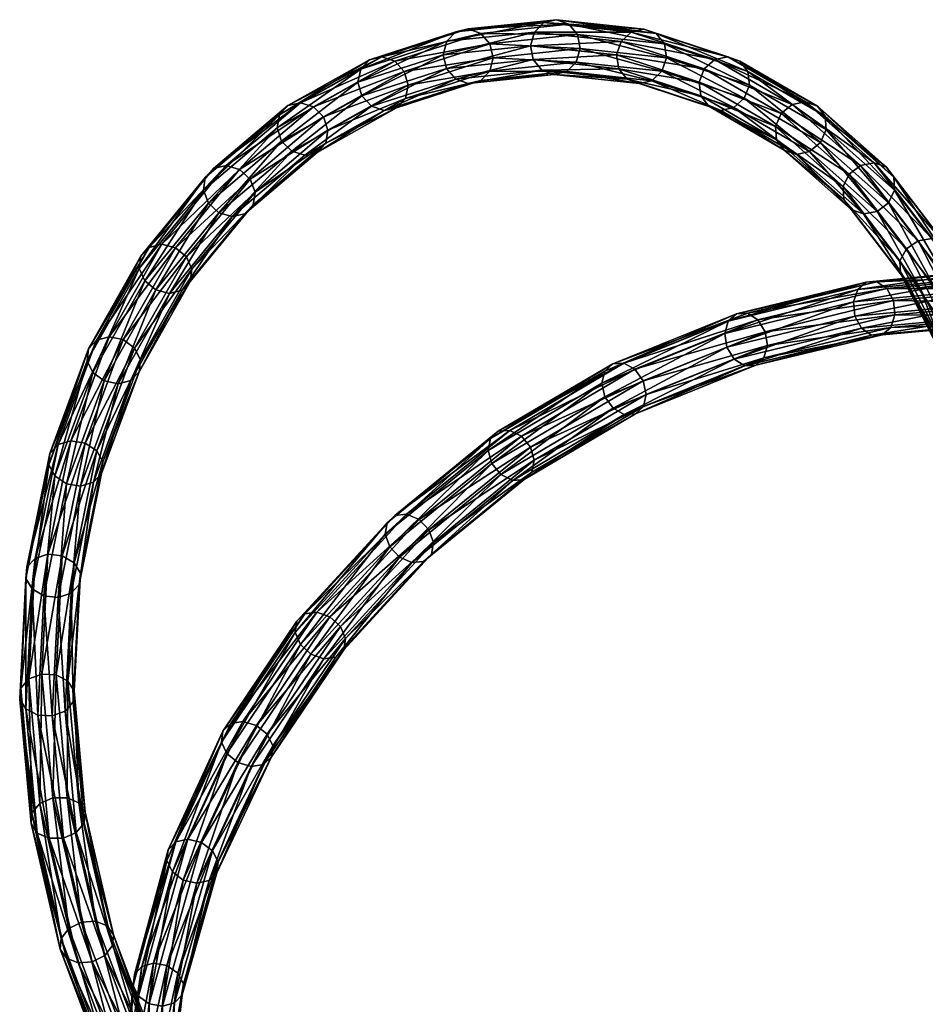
# Model space of a CAD drawing. Header units: centimetres. Extents: x -352.14 to -343.59, y -5.81 to 2.82.
# Tile 2 of 3: x -352.14 to -348.01, y -1.67 to 2.82. Entities that reach past the tile are written whole.
import ezdxf

# ---------------------------------------------------------------- set-up
doc = ezdxf.new("R2010")
doc.units = ezdxf.units.CM
doc.layers.get('0').update_dxf_attribs({"true_color": 0x5890e1})

msp = doc.modelspace()

# ---------------------------------------------------------------- meshes
at = {"color": 81, "true_color": 0x99e499}
mesh = msp.add_polyface(dxfattribs=at)
corners = [(-350.3839, 2.5814, 84.9049), (-349.9937, 2.7074, 85.6423), (-349.9786, 2.6443, 85.6378), (-350.366, 2.5192, 84.9055), (-349.9939, 2.583, 85.6544), (-349.5818, 2.6861, 86.3538), (-349.5942, 2.7495, 86.3632), (-349.5999, 2.6245, 86.3653), (-349.6434, 2.5811, 86.3945), (-350.0356, 2.5399, 85.6878), (-349.7008, 2.5677, 86.4335), (-350.0924, 2.5266, 85.7289), (-349.7568, 2.5877, 86.472), (-349.7962, 2.6358, 86.4995), (-350.1908, 2.5946, 85.791), (-350.1493, 2.5466, 85.7666), (-349.8086, 2.6992, 86.5088), (-350.206, 2.6577, 85.7955), (-349.7906, 2.7608, 86.4974), (-350.1906, 2.719, 85.779), (-349.747, 2.8042, 86.4684), (-350.149, 2.7621, 85.7457), (-349.6896, 2.8176, 86.4294), (-350.0921, 2.7754, 85.7047), (-349.6337, 2.7976, 86.3908), (-350.0352, 2.7554, 85.6668), (-349.1883, 2.6441, 87.0509), (-349.198, 2.7072, 87.0647), (-349.209, 2.5828, 87.0573), (-349.2547, 2.5396, 87.082), (-349.3683, 2.546, 87.1566), (-349.4059, 2.5938, 87.1866), (-349.4156, 2.6569, 87.2002), (-349.3949, 2.7182, 87.1939), (-349.3493, 2.7614, 87.1693), (-349.291, 2.7749, 87.1331), (-349.2356, 2.755, 87.0947), (-348.8103, 2.5198, 87.7264), (-348.8176, 2.582, 87.7439), (-348.8337, 2.4593, 87.7279), (-349.0394, 2.5327, 87.8672), (-349.0161, 2.5932, 87.8658), (-348.9682, 2.6358, 87.8459), (-348.9088, 2.649, 87.813), (-348.8536, 2.6293, 87.7756), (-348.5551, 2.4437, 88.4662), (-348.4999, 2.424, 88.4306)]
mesh.append_faces([[corners[k] for k in face] for face in [(0, 1, 2), (3, 2, 4), (5, 2, 1), (1, 6, 5), (7, 4, 2), (2, 5, 7), (8, 9, 4), (4, 7, 8), (9, 8, 10), (11, 10, 12), (13, 14, 15), (15, 12, 13), (16, 17, 14), (14, 13, 16), (18, 19, 17), (17, 16, 18), (20, 21, 19), (19, 18, 20), (22, 23, 21), (21, 20, 22), (24, 25, 23), (23, 22, 24), (6, 1, 25), (25, 24, 6), (26, 5, 6), (6, 27, 26), (28, 7, 5), (5, 26, 28), (29, 8, 7), (7, 28, 29), (30, 12, 10), (31, 13, 12), (12, 30, 31), (32, 16, 13), (13, 31, 32), (33, 18, 16), (16, 32, 33), (34, 20, 18), (18, 33, 34), (35, 22, 20), (20, 34, 35), (36, 24, 22), (22, 35, 36), (27, 6, 24), (24, 36, 27), (37, 26, 27), (27, 38, 37), (39, 28, 26), (40, 32, 31), (41, 33, 32), (32, 40, 41), (42, 34, 33), (33, 41, 42), (43, 35, 34), (34, 42, 43), (44, 36, 35), (35, 43, 44), (38, 27, 36), (36, 44, 38), (45, 43, 42), (46, 44, 43)]], dxfattribs={"vtx2": -1, "color": 81})
mesh = msp.add_polyface(dxfattribs=at)
corners = [(-350.7318, 2.3135, 84.1597), (-351.0642, 2.0316, 83.4029), (-351.0871, 2.0904, 83.3914), (-350.7523, 2.3742, 84.1537), (-350.7423, 2.2543, 84.1864), (-351.0729, 1.974, 83.4341), (-350.7812, 2.2126, 84.2265), (-351.1109, 1.933, 83.4766), (-350.838, 2.1994, 84.2693), (-351.168, 1.9196, 83.519), (-350.8973, 2.2184, 84.3033), (-351.2289, 1.9373, 83.55), (-350.9435, 2.2644, 84.3194), (-351.2534, 2.1388, 83.4761), (-350.9145, 2.4261, 84.2467), (-350.8578, 2.4392, 84.2039), (-350.7984, 2.4202, 84.1699), (-351.1354, 2.1345, 83.4027), (-351.1963, 2.1522, 83.4337), (-350.366, 2.5192, 84.9055), (-350.3839, 2.5814, 84.9049), (-350.3788, 2.4588, 84.9273), (-350.4189, 2.4163, 84.9643), (-350.4755, 2.4031, 85.0067), (-350.5335, 2.4228, 85.043), (-350.5774, 2.4701, 85.0635), (-350.5952, 2.5323, 85.0629), (-350.964, 2.3251, 84.3134), (-350.5824, 2.5928, 85.0412), (-350.9534, 2.3843, 84.2868), (-350.5423, 2.6353, 85.0042), (-350.4857, 2.6484, 84.9619), (-350.4277, 2.6287, 84.9255), (-349.9786, 2.6443, 85.6378), (-349.9939, 2.583, 85.6544), (-350.0356, 2.5399, 85.6878), (-350.0924, 2.5266, 85.7289), (-350.1493, 2.5466, 85.7666), (-350.1908, 2.5946, 85.791), (-350.206, 2.6577, 85.7955), (-350.1906, 2.719, 85.779), (-350.149, 2.7621, 85.7457), (-350.0921, 2.7754, 85.7047), (-350.0352, 2.7554, 85.6668), (-349.9937, 2.7074, 85.6423)]
mesh.append_faces([[corners[k] for k in face] for face in [(0, 1, 2), (2, 3, 0), (4, 5, 1), (1, 0, 4), (6, 7, 5), (5, 4, 6), (8, 9, 7), (7, 6, 8), (9, 8, 10), (11, 10, 12), (13, 14, 15), (16, 17, 18), (18, 15, 16), (3, 2, 17), (17, 16, 3), (19, 0, 3), (3, 20, 19), (21, 4, 0), (0, 19, 21), (22, 6, 4), (4, 21, 22), (23, 8, 6), (6, 22, 23), (24, 10, 8), (8, 23, 24), (25, 12, 10), (10, 24, 25), (26, 27, 12), (12, 25, 26), (28, 29, 27), (27, 26, 28), (30, 14, 29), (29, 28, 30), (31, 15, 14), (14, 30, 31), (32, 16, 15), (15, 31, 32), (20, 3, 16), (16, 32, 20), (33, 19, 20), (34, 21, 19), (35, 22, 21), (21, 34, 35), (36, 23, 22), (22, 35, 36), (37, 24, 23), (23, 36, 37), (38, 25, 24), (24, 37, 38), (39, 26, 25), (25, 38, 39), (40, 28, 26), (26, 39, 40), (41, 30, 28), (28, 40, 41), (42, 31, 30), (30, 41, 42), (43, 32, 31), (31, 42, 43), (44, 20, 32), (32, 43, 44)]], dxfattribs={"vtx2": -1, "color": 81})
mesh = msp.add_polyface(dxfattribs=at)
corners = [(-348.8197, 1.479, 56.408), (-349.3827, 1.2519, 55.7116), (-349.4331, 1.2489, 55.752), (-348.8691, 1.4769, 56.4496), (-348.7719, 1.4491, 56.3759), (-349.332, 1.2235, 55.6829), (-348.7383, 1.3952, 56.3618), (-349.2947, 1.1713, 55.6736), (-348.7281, 1.3318, 56.3695), (-349.2807, 1.1094, 55.6862), (-348.744, 1.2757, 56.3969), (-349.2938, 1.0543, 55.7172), (-348.7818, 1.2422, 56.4368), (-349.3809, 1.0179, 55.7989), (-348.8312, 1.2401, 56.4783), (-348.8792, 1.2701, 56.5104), (-349.4315, 1.0464, 55.8276), (-348.9127, 1.324, 56.5245), (-348.9228, 1.3874, 56.5169), (-349.4828, 1.1604, 55.8244), (-349.4688, 1.0985, 55.8369), (-348.9069, 1.4434, 56.4894), (-349.4698, 1.2154, 55.7933), (-348.2288, 1.6231, 57.1051), (-348.1833, 1.592, 57.07), (-348.2536, 1.3797, 57.158), (-348.2992, 1.4108, 57.193), (-348.3293, 1.4661, 57.2115), (-348.3356, 1.5308, 57.2087), (-348.3167, 1.5877, 57.1852), (-348.2776, 1.6215, 57.1472), (-349.7008, 2.5677, 86.4335), (-350.0924, 2.5266, 85.7289), (-350.0356, 2.5399, 85.6878), (-349.7568, 2.5877, 86.472), (-350.1493, 2.5466, 85.7666), (-349.313, 2.5261, 87.1184), (-349.6434, 2.5811, 86.3945), (-349.2547, 2.5396, 87.082), (-349.3683, 2.546, 87.1566), (-349.1883, 2.6441, 87.0509), (-348.8103, 2.5198, 87.7264), (-348.8337, 2.4593, 87.7279), (-348.8815, 2.4168, 87.7478), (-349.209, 2.5828, 87.0573), (-348.9409, 2.4036, 87.7809), (-348.9961, 2.4233, 87.8183), (-349.0321, 2.4705, 87.8498), (-349.4059, 2.5938, 87.1866), (-349.0394, 2.5327, 87.8672), (-348.4598, 2.3166, 88.3775), (-348.8176, 2.582, 87.7439), (-348.4857, 2.2575, 88.3744), (-348.5357, 2.2162, 88.3895), (-348.5964, 2.2037, 88.4189), (-348.6516, 2.2233, 88.4546), (-348.6865, 2.2698, 88.4869), (-348.6917, 2.3308, 88.5073), (-348.6659, 2.3898, 88.5104), (-349.0161, 2.5932, 87.8658), (-348.6158, 2.4311, 88.4954), (-348.9682, 2.6358, 87.8459), (-348.5551, 2.4437, 88.4662), (-348.9088, 2.649, 87.813), (-348.4999, 2.424, 88.4306), (-348.465, 2.3775, 88.3981), (-348.8536, 2.6293, 87.7756)]
mesh.append_faces([[corners[k] for k in face] for face in [(0, 1, 2), (2, 3, 0), (4, 5, 1), (1, 0, 4), (6, 7, 5), (5, 4, 6), (8, 9, 7), (7, 6, 8), (9, 8, 10), (11, 10, 12), (13, 14, 15), (16, 15, 17), (18, 19, 20), (20, 17, 18), (21, 22, 19), (19, 18, 21), (3, 2, 22), (22, 21, 3), (23, 0, 3), (24, 4, 0), (25, 14, 12), (26, 15, 14), (27, 17, 15), (28, 18, 17), (29, 21, 18), (30, 3, 21), (31, 32, 33), (34, 35, 32), (36, 31, 37), (37, 38, 36), (31, 36, 39), (40, 41, 42), (43, 38, 44), (44, 42, 43), (45, 36, 38), (38, 43, 45), (46, 39, 36), (36, 45, 46), (47, 48, 39), (39, 46, 47), (48, 47, 49), (50, 41, 51), (52, 42, 41), (53, 43, 42), (42, 52, 53), (54, 45, 43), (43, 53, 54), (55, 46, 45), (45, 54, 55), (56, 47, 46), (46, 55, 56), (57, 49, 47), (47, 56, 57), (58, 59, 49), (49, 57, 58), (60, 61, 59), (59, 58, 60), (61, 60, 62), (63, 62, 64), (65, 51, 66), (66, 64, 65)]], dxfattribs={"vtx2": -1, "color": 81})
mesh = msp.add_polyface(dxfattribs=at)
corners = [(-347.6254, 1.6811, 57.8026), (-348.2288, 1.6231, 57.1051), (-348.2776, 1.6215, 57.1472), (-347.6742, 1.6798, 57.8447), (-347.5817, 1.6491, 57.7652), (-348.1833, 1.592, 57.07), (-348.3167, 1.5877, 57.1852), (-347.7149, 1.6457, 57.8803), (-348.8176, 2.582, 87.7439), (-348.465, 2.3775, 88.3981), (-348.4598, 2.3166, 88.3775), (-348.8103, 2.5198, 87.7264), (-348.4857, 2.2575, 88.3744), (-348.1482, 2.0398, 89.0014), (-348.1517, 2.0992, 89.0243), (-348.1762, 1.9827, 88.9942), (-348.2283, 1.9432, 89.0046), (-348.5357, 2.2162, 88.3895), (-348.2904, 1.9318, 89.0299), (-348.5964, 2.2037, 88.4189), (-348.3459, 1.9517, 89.0632), (-348.6516, 2.2233, 88.4546), (-348.3799, 1.9974, 89.0955), (-348.6865, 2.2698, 88.4869), (-348.3834, 2.0568, 89.1183), (-348.6917, 2.3308, 88.5073), (-348.3554, 2.1139, 89.1254), (-348.6659, 2.3898, 88.5104), (-348.3033, 2.1534, 89.1151), (-348.6158, 2.4311, 88.4954), (-348.2412, 2.1648, 89.09), (-348.5551, 2.4437, 88.4662), (-348.1857, 2.1449, 89.0568), (-348.4999, 2.424, 88.4306), (-347.8856, 1.6967, 89.5952), (-347.8878, 1.7543, 89.6197), (-347.9154, 1.6419, 89.5844), (-347.9692, 1.6047, 89.5904), (-348.0326, 1.595, 89.6113), (-348.0886, 1.6155, 89.6417), (-348.1222, 1.6605, 89.6733), (-348.1243, 1.7182, 89.6976), (-348.0945, 1.7729, 89.7082), (-348.0407, 1.8101, 89.7024), (-347.9773, 1.8198, 89.6815), (-347.9214, 1.7994, 89.6513), (-347.8918, 1.376, 90.2564), (-347.8365, 1.4104, 90.2547), (-347.7721, 1.4179, 90.2382), (-347.7156, 1.3964, 90.2114), (-347.6823, 1.3518, 90.1813)]
mesh.append_faces([[corners[k] for k in face] for face in [(0, 1, 2), (2, 3, 0), (4, 5, 1), (1, 0, 4), (3, 2, 6), (6, 7, 3), (8, 9, 10), (11, 10, 12), (13, 10, 9), (9, 14, 13), (15, 12, 10), (10, 13, 15), (16, 17, 12), (12, 15, 16), (18, 19, 17), (17, 16, 18), (20, 21, 19), (19, 18, 20), (22, 23, 21), (21, 20, 22), (24, 25, 23), (23, 22, 24), (26, 27, 25), (25, 24, 26), (28, 29, 27), (27, 26, 28), (30, 31, 29), (29, 28, 30), (32, 33, 31), (31, 30, 32), (14, 9, 33), (33, 32, 14), (34, 13, 14), (14, 35, 34), (36, 15, 13), (13, 34, 36), (37, 16, 15), (15, 36, 37), (38, 18, 16), (16, 37, 38), (39, 20, 18), (18, 38, 39), (40, 22, 20), (20, 39, 40), (41, 24, 22), (22, 40, 41), (42, 26, 24), (24, 41, 42), (43, 28, 26), (26, 42, 43), (44, 30, 28), (28, 43, 44), (45, 32, 30), (30, 44, 45), (35, 14, 32), (32, 45, 35), (46, 42, 41), (47, 43, 42), (48, 44, 43), (49, 45, 44), (50, 35, 45)]], dxfattribs={"vtx2": -1, "color": 81})
mesh = msp.add_polyface(dxfattribs=at)
corners = [(-351.9626, 0.8806, 81.114), (-351.7869, 1.3571, 81.9068), (-351.7288, 1.3724, 81.8676), (-351.9039, 0.8976, 81.0776), (-351.6652, 1.3589, 81.8448), (-351.8393, 0.887, 81.0596), (-351.6132, 1.3201, 81.8443), (-351.3525, 1.68, 82.6377), (-351.5867, 1.2666, 81.8664), (-351.3774, 1.7363, 82.6207), (-351.3597, 1.6241, 82.6729), (-351.5928, 1.2125, 81.9052), (-351.3971, 1.5838, 82.7171), (-351.63, 1.1725, 81.9502), (-351.4547, 1.5696, 82.7583), (-351.6881, 1.1572, 81.9893), (-351.517, 1.5855, 82.7855), (-351.7517, 1.1707, 82.0122), (-351.5674, 1.6272, 82.7914), (-351.8037, 1.2094, 82.0126), (-351.5922, 1.6835, 82.7745), (-351.8302, 1.263, 81.9905), (-351.585, 1.7393, 82.7393), (-351.824, 1.317, 81.9518), (-351.5475, 1.7797, 82.6951), (-351.49, 1.7939, 82.6539), (-351.4277, 1.778, 82.6267), (-351.0642, 2.0316, 83.4029), (-351.0871, 2.0904, 83.3914), (-351.0729, 1.974, 83.4341), (-351.1109, 1.933, 83.4766), (-351.168, 1.9196, 83.519), (-351.2289, 1.9373, 83.55), (-351.2772, 1.9814, 83.5612), (-351.3, 2.0402, 83.5497), (-351.2913, 2.0978, 83.5186), (-351.2534, 2.1388, 83.4761), (-351.1963, 2.1522, 83.4337), (-351.1354, 2.1345, 83.4027), (-350.8973, 2.2184, 84.3033), (-350.9435, 2.2644, 84.3194), (-350.964, 2.3251, 84.3134), (-350.9534, 2.3843, 84.2868), (-350.9145, 2.4261, 84.2467), (-350.8578, 2.4392, 84.2039)]
mesh.append_faces([[corners[k] for k in face] for face in [(0, 1, 2), (3, 2, 4), (5, 4, 6), (7, 8, 6), (6, 9, 7), (10, 11, 8), (8, 7, 10), (12, 13, 11), (11, 10, 12), (14, 15, 13), (13, 12, 14), (16, 17, 15), (15, 14, 16), (18, 19, 17), (17, 16, 18), (20, 21, 19), (19, 18, 20), (22, 23, 21), (21, 20, 22), (24, 1, 23), (23, 22, 24), (25, 2, 1), (1, 24, 25), (26, 4, 2), (2, 25, 26), (9, 6, 4), (4, 26, 9), (27, 7, 9), (9, 28, 27), (29, 10, 7), (7, 27, 29), (30, 12, 10), (10, 29, 30), (31, 14, 12), (12, 30, 31), (32, 16, 14), (14, 31, 32), (33, 18, 16), (16, 32, 33), (34, 20, 18), (18, 33, 34), (35, 22, 20), (20, 34, 35), (36, 24, 22), (22, 35, 36), (37, 25, 24), (24, 36, 37), (38, 26, 25), (25, 37, 38), (28, 9, 26), (26, 38, 28), (39, 32, 31), (40, 33, 32), (41, 34, 33), (33, 40, 41), (42, 35, 34), (34, 41, 42), (43, 36, 35), (35, 42, 43), (44, 37, 36)]], dxfattribs={"vtx2": -1, "color": 81})
mesh = msp.add_polyface(dxfattribs=at)
corners = [(-348.8691, 1.4769, 56.4496), (-348.2776, 1.6215, 57.1472), (-348.2288, 1.6231, 57.1051), (-348.8197, 1.479, 56.408), (-348.1833, 1.592, 57.07), (-348.1532, 1.5367, 57.0515), (-348.7383, 1.3952, 56.3618), (-348.7719, 1.4491, 56.3759), (-348.1467, 1.4718, 57.0544), (-348.7281, 1.3318, 56.3695), (-348.1655, 1.4149, 57.078), (-348.744, 1.2757, 56.3969), (-348.2046, 1.3812, 57.1159), (-348.7818, 1.2422, 56.4368), (-348.2536, 1.3797, 57.158), (-348.8312, 1.2401, 56.4783), (-348.2992, 1.4108, 57.193), (-348.8792, 1.2701, 56.5104), (-348.3293, 1.4661, 57.2115), (-348.9127, 1.324, 56.5245), (-348.3356, 1.5308, 57.2087), (-348.9228, 1.3874, 56.5169), (-348.3167, 1.5877, 57.1852), (-348.9069, 1.4434, 56.4894), (-347.5545, 1.5924, 57.7426), (-347.5817, 1.6491, 57.7652), (-347.5512, 1.5263, 57.7408), (-347.5728, 1.4685, 57.7604), (-347.6135, 1.4346, 57.7959), (-347.6624, 1.4335, 57.838), (-347.7064, 1.4655, 57.8753), (-347.7336, 1.522, 57.8979), (-347.7367, 1.588, 57.8997), (-347.7149, 1.6457, 57.8803), (-347.1376, 1.4891, 58.5847), (-347.1378, 1.5558, 58.591), (-347.1133, 1.6141, 58.5757), (-347.6811, 1.2959, 90.1561), (-347.8856, 1.6967, 89.5952), (-347.8878, 1.7543, 89.6197), (-347.6823, 1.3518, 90.1813), (-347.7122, 1.2437, 90.1425), (-347.9154, 1.6419, 89.5844), (-347.7675, 1.2093, 90.1442), (-347.9692, 1.6047, 89.5904), (-347.8319, 1.2018, 90.1609), (-348.0326, 1.595, 89.6113), (-347.8884, 1.2233, 90.1879), (-348.0886, 1.6155, 89.6417), (-347.9217, 1.268, 90.2179), (-348.1222, 1.6605, 89.6733), (-347.9229, 1.3238, 90.243), (-348.1243, 1.7182, 89.6976), (-347.8918, 1.376, 90.2564), (-348.0945, 1.7729, 89.7082), (-347.8365, 1.4104, 90.2547), (-348.0407, 1.8101, 89.7024), (-347.7721, 1.4179, 90.2382), (-347.9773, 1.8198, 89.6815), (-347.7156, 1.3964, 90.2114), (-347.9214, 1.7994, 89.6513), (-347.698, 0.9646, 90.7695), (-347.6327, 0.9694, 90.7573), (-347.5758, 0.9464, 90.7342), (-347.5426, 0.9018, 90.7063)]
mesh.append_faces([[corners[k] for k in face] for face in [(0, 1, 2), (3, 2, 4), (5, 6, 7), (7, 4, 5), (8, 9, 6), (6, 5, 8), (10, 11, 9), (9, 8, 10), (12, 13, 11), (11, 10, 12), (13, 12, 14), (15, 14, 16), (17, 16, 18), (19, 18, 20), (21, 20, 22), (23, 22, 1), (24, 5, 4), (4, 25, 24), (26, 8, 5), (5, 24, 26), (27, 10, 8), (8, 26, 27), (28, 12, 10), (10, 27, 28), (29, 14, 12), (12, 28, 29), (30, 16, 14), (14, 29, 30), (31, 18, 16), (16, 30, 31), (32, 20, 18), (18, 31, 32), (33, 22, 20), (20, 32, 33), (34, 31, 30), (35, 32, 31), (36, 33, 32), (37, 38, 39), (39, 40, 37), (41, 42, 38), (38, 37, 41), (43, 44, 42), (42, 41, 43), (45, 46, 44), (44, 43, 45), (47, 48, 46), (46, 45, 47), (49, 50, 48), (48, 47, 49), (51, 52, 50), (50, 49, 51), (52, 51, 53), (54, 53, 55), (56, 55, 57), (58, 57, 59), (60, 59, 40), (61, 55, 53), (62, 57, 55), (63, 59, 57), (64, 40, 59)]], dxfattribs={"vtx2": -1, "color": 81})
mesh = msp.add_polyface(dxfattribs=at)
corners = [(-351.9173, -0.1976, 79.5063), (-351.8892, 0.3418, 80.2846), (-351.8608, 0.294, 80.3159), (-351.8887, -0.2427, 79.5415), (-351.8658, 0.2429, 80.3595), (-351.8934, -0.2927, 79.5863), (-351.9027, 0.2023, 80.4036), (-351.9302, -0.3343, 79.6287), (-351.9617, 0.183, 80.4365), (-351.9891, -0.3564, 79.6574), (-352.0269, 0.1902, 80.4492), (-352.0545, -0.353, 79.6647), (-352.0809, 0.222, 80.4385), (-352.1088, -0.325, 79.6486), (-352.1092, 0.2698, 80.4072), (-352.1374, -0.2799, 79.6134), (-352.1042, 0.3208, 80.3636), (-352.0674, 0.3614, 80.3195), (-352.0959, -0.1882, 79.5262), (-352.1327, -0.2299, 79.5686), (-352.0084, 0.3807, 80.2866), (-352.037, -0.1662, 79.4975), (-351.9432, 0.3735, 80.2739), (-351.9716, -0.1696, 79.4902), (-351.7585, 0.801, 81.0917), (-351.7861, 0.8516, 81.0648), (-351.7639, 0.7486, 81.1333), (-351.8008, 0.7085, 81.1782), (-351.8595, 0.6915, 81.2146), (-351.9241, 0.702, 81.2326), (-351.9774, 0.7374, 81.2274), (-352.005, 0.7881, 81.2005), (-351.9995, 0.8405, 81.1589), (-351.9626, 0.8806, 81.114), (-351.9039, 0.8976, 81.0776), (-351.8393, 0.887, 81.0596), (-351.5867, 1.2666, 81.8664), (-351.6132, 1.3201, 81.8443), (-351.5928, 1.2125, 81.9052), (-351.63, 1.1725, 81.9502), (-351.6881, 1.1572, 81.9893), (-351.7517, 1.1707, 82.0122), (-351.8037, 1.2094, 82.0126), (-351.8302, 1.263, 81.9905), (-351.824, 1.317, 81.9518), (-351.7869, 1.3571, 81.9068), (-351.7288, 1.3724, 81.8676), (-351.6652, 1.3589, 81.8448)]
mesh.append_faces([[corners[k] for k in face] for face in [(0, 1, 2), (3, 2, 4), (5, 4, 6), (7, 6, 8), (9, 8, 10), (11, 10, 12), (13, 12, 14), (15, 14, 16), (17, 18, 19), (19, 16, 17), (20, 21, 18), (18, 17, 20), (22, 23, 21), (21, 20, 22), (1, 0, 23), (23, 22, 1), (24, 2, 1), (1, 25, 24), (26, 4, 2), (2, 24, 26), (27, 6, 4), (4, 26, 27), (28, 8, 6), (6, 27, 28), (29, 10, 8), (8, 28, 29), (30, 12, 10), (10, 29, 30), (31, 14, 12), (12, 30, 31), (32, 16, 14), (14, 31, 32), (33, 17, 16), (16, 32, 33), (34, 20, 17), (17, 33, 34), (35, 22, 20), (20, 34, 35), (25, 1, 22), (22, 35, 25), (36, 24, 25), (25, 37, 36), (38, 26, 24), (24, 36, 38), (39, 27, 26), (26, 38, 39), (40, 28, 27), (27, 39, 40), (41, 29, 28), (28, 40, 41), (42, 30, 29), (29, 41, 42), (43, 31, 30), (30, 42, 43), (44, 32, 31), (31, 43, 44), (45, 33, 32), (32, 44, 45), (46, 34, 33), (47, 35, 34), (37, 25, 35)]], dxfattribs={"vtx2": -1, "color": 81})
mesh = msp.add_polyface(dxfattribs=at)
corners = [(-350.7825, 0.1167, 53.5765), (-350.3732, 0.5631, 54.2998), (-350.3166, 0.539, 54.2784), (-350.7231, 0.0954, 53.5601), (-350.2719, 0.4918, 54.2794), (-350.6754, 0.0513, 53.5667), (-350.2511, 0.4342, 54.3022), (-350.6521, -0.0038, 53.5947), (-350.2599, 0.3815, 54.3409), (-350.6595, -0.0552, 53.6365), (-350.2958, 0.348, 54.385), (-350.6956, -0.089, 53.6809), (-350.3492, 0.3426, 54.4227), (-350.7508, -0.0962, 53.7159), (-350.4058, 0.3667, 54.4439), (-349.9034, 0.9451, 55.0124), (-350.4266, 0.5577, 54.3376), (-349.9552, 0.941, 55.0517), (-349.8498, 0.9186, 54.9871), (-349.8087, 0.8687, 54.9827), (-349.7911, 0.8087, 55.0003), (-349.8017, 0.7547, 55.0353), (-349.8377, 0.7213, 55.0782), (-349.8895, 0.7173, 55.1174), (-349.9431, 0.7438, 55.1426), (-349.9843, 0.7937, 55.1469), (-350.4505, 0.4139, 54.443), (-350.0019, 0.8537, 55.1294), (-350.4712, 0.4716, 54.4203), (-349.9912, 0.9076, 55.0945), (-350.4624, 0.5242, 54.3817), (-349.3827, 1.2519, 55.7116), (-349.4331, 1.2489, 55.752), (-349.332, 1.2235, 55.6829), (-349.2947, 1.1713, 55.6736), (-349.2807, 1.1094, 55.6862), (-349.2938, 1.0543, 55.7172), (-349.3304, 1.0208, 55.7585), (-349.3809, 1.0179, 55.7989), (-349.4315, 1.0464, 55.8276), (-349.4688, 1.0985, 55.8369), (-349.4828, 1.1604, 55.8244), (-349.4698, 1.2154, 55.7933), (-348.744, 1.2757, 56.3969), (-348.7818, 1.2422, 56.4368), (-348.8312, 1.2401, 56.4783), (-348.8792, 1.2701, 56.5104), (-348.9127, 1.324, 56.5245)]
mesh.append_faces([[corners[k] for k in face] for face in [(0, 1, 2), (3, 2, 4), (5, 4, 6), (7, 6, 8), (9, 8, 10), (11, 10, 12), (13, 12, 14), (15, 1, 16), (16, 17, 15), (18, 2, 1), (1, 15, 18), (19, 4, 2), (2, 18, 19), (20, 6, 4), (4, 19, 20), (21, 8, 6), (6, 20, 21), (22, 10, 8), (8, 21, 22), (23, 12, 10), (10, 22, 23), (24, 14, 12), (12, 23, 24), (25, 26, 14), (14, 24, 25), (27, 28, 26), (26, 25, 27), (29, 30, 28), (28, 27, 29), (17, 16, 30), (30, 29, 17), (31, 15, 17), (17, 32, 31), (33, 18, 15), (15, 31, 33), (34, 19, 18), (18, 33, 34), (35, 20, 19), (19, 34, 35), (36, 21, 20), (20, 35, 36), (37, 22, 21), (21, 36, 37), (38, 23, 22), (22, 37, 38), (39, 24, 23), (23, 38, 39), (40, 25, 24), (24, 39, 40), (41, 27, 25), (25, 40, 41), (42, 29, 27), (27, 41, 42), (32, 17, 29), (29, 42, 32), (43, 36, 35), (44, 37, 36), (45, 38, 37), (37, 44, 45), (46, 39, 38), (47, 40, 39)]], dxfattribs={"vtx2": -1, "color": 81})
mesh = msp.add_polyface(dxfattribs=at)
corners = [(-351.4257, -0.9312, 52.1149), (-351.1753, -0.391, 52.8725), (-351.1193, -0.3816, 52.8415), (-351.0583, -0.3997, 52.8312), (-351.3088, -0.9341, 52.0872), (-351.3701, -0.9193, 52.09), (-351.0084, -0.4406, 52.8442), (-351.2583, -0.9718, 52.1073), (-350.9833, -0.4933, 52.8771), (-351.2323, -1.0223, 52.1451), (-350.9898, -0.5436, 52.9212), (-351.2382, -1.0721, 52.1906), (-351.0261, -0.5781, 52.9645), (-351.2742, -1.1077, 52.2315), (-351.0824, -0.5876, 52.9955), (-351.3304, -1.1198, 52.2569), (-351.1434, -0.5694, 53.0059), (-351.3916, -1.1049, 52.2598), (-351.1928, -0.5285, 52.9928), (-351.4413, -1.0672, 52.2393), (-351.2176, -0.4758, 52.9598), (-351.4666, -1.0166, 52.2011), (-351.2112, -0.4255, 52.9157), (-351.4609, -0.9669, 52.1556), (-350.7825, 0.1167, 53.5765), (-350.8375, 0.1094, 53.6117), (-350.7231, 0.0954, 53.5601), (-350.6754, 0.0513, 53.5667), (-350.6521, -0.0038, 53.5947), (-350.6595, -0.0552, 53.6365), (-350.6956, -0.089, 53.6809), (-350.7508, -0.0962, 53.7159), (-350.8101, -0.0749, 53.7323), (-350.8577, -0.0308, 53.7257), (-350.8809, 0.0243, 53.6978), (-350.8735, 0.0756, 53.656), (-350.3732, 0.5631, 54.2998), (-350.4266, 0.5577, 54.3376), (-350.3166, 0.539, 54.2784), (-350.2719, 0.4918, 54.2794), (-350.2511, 0.4342, 54.3022), (-350.2599, 0.3815, 54.3409), (-350.2958, 0.348, 54.385), (-350.3492, 0.3426, 54.4227), (-350.4058, 0.3667, 54.4439), (-350.4505, 0.4139, 54.443), (-350.4712, 0.4716, 54.4203), (-350.4624, 0.5242, 54.3817)]
mesh.append_faces([[corners[k] for k in face] for face in [(0, 1, 2), (3, 4, 5), (5, 2, 3), (6, 7, 4), (4, 3, 6), (8, 9, 7), (7, 6, 8), (10, 11, 9), (9, 8, 10), (12, 13, 11), (11, 10, 12), (14, 15, 13), (13, 12, 14), (16, 17, 15), (15, 14, 16), (17, 16, 18), (19, 18, 20), (21, 20, 22), (23, 22, 1), (24, 2, 1), (1, 25, 24), (26, 3, 2), (2, 24, 26), (27, 6, 3), (3, 26, 27), (28, 8, 6), (6, 27, 28), (29, 10, 8), (8, 28, 29), (30, 12, 10), (10, 29, 30), (31, 14, 12), (12, 30, 31), (32, 16, 14), (14, 31, 32), (33, 18, 16), (16, 32, 33), (34, 20, 18), (18, 33, 34), (35, 22, 20), (20, 34, 35), (25, 1, 22), (22, 35, 25), (36, 24, 25), (25, 37, 36), (38, 26, 24), (39, 27, 26), (40, 28, 27), (41, 29, 28), (42, 30, 29), (43, 31, 30), (44, 32, 31), (45, 33, 32), (32, 44, 45), (46, 34, 33), (33, 45, 46), (47, 35, 34), (34, 46, 47), (37, 25, 35), (35, 47, 37)]], dxfattribs={"vtx2": -1, "color": 81})
mesh = msp.add_polyface(dxfattribs=at)
corners = [(-351.5806, -1.4987, 51.3403), (-351.4257, -0.9312, 52.1149), (-351.3701, -0.9193, 52.09), (-351.5266, -1.484, 51.3227), (-351.3088, -0.9341, 52.0872), (-351.4664, -1.4954, 51.3287), (-351.2583, -0.9718, 52.1073), (-351.4164, -1.53, 51.3566), (-351.2323, -1.0223, 52.1451), (-351.6198, -1.5853, 51.4235), (-351.4666, -1.0166, 52.2011), (-351.4609, -0.9669, 52.1556), (-351.6146, -1.5358, 51.3771), (-351.1193, -0.3816, 52.8415), (-351.1928, -0.5285, 52.9928), (-351.4413, -1.0672, 52.2393), (-351.3916, -1.1049, 52.2598), (-351.2176, -0.4758, 52.9598), (-351.2112, -0.4255, 52.9157), (-351.1753, -0.391, 52.8725), (-351.8388, -0.7963, 78.7706), (-351.7097, -1.3541, 78.0058), (-351.7381, -1.3136, 77.9652), (-351.8674, -0.7537, 78.7324), (-351.8433, -0.8459, 78.8158), (-351.714, -1.4036, 78.0506), (-351.8797, -0.889, 78.8558), (-351.7496, -1.4488, 78.0874), (-351.9382, -0.9143, 78.8799), (-351.8072, -1.4775, 78.1064), (-352.0032, -0.9148, 78.8816), (-351.8713, -1.4821, 78.1025), (-352.0572, -0.8906, 78.8604), (-351.9246, -1.4614, 78.0768), (-352.0858, -0.8479, 78.8221), (-351.953, -1.4208, 78.0361), (-352.0813, -0.7984, 78.7769), (-352.0449, -0.7553, 78.7369), (-351.9131, -1.3262, 77.9546), (-351.9488, -1.3713, 77.9913), (-351.9864, -0.73, 78.7129), (-351.8556, -1.2974, 77.9356), (-351.9214, -0.7295, 78.7112), (-351.7915, -1.2928, 77.9395), (-351.8887, -0.2427, 79.5415), (-351.9173, -0.1976, 79.5063), (-351.8934, -0.2927, 79.5863), (-351.9302, -0.3343, 79.6287), (-351.9891, -0.3564, 79.6574), (-352.0545, -0.353, 79.6647), (-352.1088, -0.325, 79.6486), (-352.1374, -0.2799, 79.6134), (-352.1327, -0.2299, 79.5686), (-352.0959, -0.1882, 79.5262), (-352.037, -0.1662, 79.4975), (-351.9716, -0.1696, 79.4902), (-351.8608, 0.294, 80.3159), (-351.8658, 0.2429, 80.3595), (-351.9027, 0.2023, 80.4036), (-351.9617, 0.183, 80.4365), (-352.0269, 0.1902, 80.4492), (-352.0809, 0.222, 80.4385), (-352.1092, 0.2698, 80.4072), (-352.1042, 0.3208, 80.3636)]
mesh.append_faces([[corners[k] for k in face] for face in [(0, 1, 2), (3, 2, 4), (5, 4, 6), (7, 6, 8), (9, 10, 11), (12, 11, 1), (13, 2, 1), (14, 15, 16), (17, 10, 15), (18, 11, 10), (19, 1, 11), (20, 21, 22), (22, 23, 20), (21, 20, 24), (25, 24, 26), (27, 26, 28), (29, 28, 30), (31, 30, 32), (33, 32, 34), (35, 34, 36), (37, 38, 39), (39, 36, 37), (40, 41, 38), (38, 37, 40), (42, 43, 41), (41, 40, 42), (23, 22, 43), (43, 42, 23), (44, 20, 23), (23, 45, 44), (46, 24, 20), (20, 44, 46), (47, 26, 24), (24, 46, 47), (48, 28, 26), (26, 47, 48), (49, 30, 28), (28, 48, 49), (50, 32, 30), (30, 49, 50), (51, 34, 32), (32, 50, 51), (52, 36, 34), (34, 51, 52), (53, 37, 36), (36, 52, 53), (54, 40, 37), (37, 53, 54), (55, 42, 40), (40, 54, 55), (45, 23, 42), (42, 55, 45), (56, 44, 45), (57, 46, 44), (58, 47, 46), (59, 48, 47), (60, 49, 48), (61, 50, 49), (62, 51, 50), (63, 52, 51)]], dxfattribs={"vtx2": -1, "color": 81})
mesh = msp.add_polyface(dxfattribs=at)
corners = [(-351.6425, -2.0807, 50.5612), (-351.5806, -1.4987, 51.3403), (-351.5266, -1.484, 51.3227), (-351.5901, -2.0628, 50.5515), (-351.4664, -1.4954, 51.3287), (-351.5316, -2.0707, 50.5664), (-351.4164, -1.53, 51.3566), (-351.4825, -2.1023, 50.6018), (-351.3905, -1.5785, 51.3992), (-351.4569, -2.1492, 50.6486), (-351.3959, -1.628, 51.4455), (-351.462, -2.1989, 50.6948), (-351.4312, -1.6652, 51.4829), (-351.4966, -2.2381, 50.728), (-351.4864, -1.6801, 51.5014), (-351.5506, -2.2562, 50.7391), (-351.5464, -1.6687, 51.4956), (-351.609, -2.2484, 50.7245), (-351.5951, -1.634, 51.467), (-351.6562, -2.2166, 50.6881), (-351.6198, -1.5853, 51.4235), (-351.6802, -2.1694, 50.6399), (-351.6146, -1.5358, 51.3771), (-351.6752, -2.1197, 50.5934), (-351.3701, -0.9193, 52.09), (-351.3088, -0.9341, 52.0872), (-351.2583, -0.9718, 52.1073), (-351.2323, -1.0223, 52.1451), (-351.2382, -1.0721, 52.1906), (-351.2742, -1.1077, 52.2315), (-351.3304, -1.1198, 52.2569), (-351.3916, -1.1049, 52.2598), (-351.4413, -1.0672, 52.2393), (-351.4666, -1.0166, 52.2011), (-351.4609, -0.9669, 52.1556), (-351.4257, -0.9312, 52.1149), (-351.7097, -1.3541, 78.0058), (-351.5023, -1.9029, 77.2494), (-351.5304, -1.8639, 77.2071), (-351.7381, -1.3136, 77.9652), (-351.714, -1.4036, 78.0506), (-351.506, -1.9529, 77.2928), (-351.7496, -1.4488, 78.0874), (-351.5406, -2.0004, 77.3259), (-351.8072, -1.4775, 78.1064), (-351.5966, -2.0328, 77.3396), (-351.8713, -1.4821, 78.1025), (-351.6592, -2.0414, 77.3303), (-351.9246, -1.4614, 78.0768), (-351.7115, -2.0238, 77.3005), (-351.953, -1.4208, 78.0361), (-351.7396, -1.9849, 77.2583), (-351.9488, -1.3713, 77.9913), (-351.7359, -1.9349, 77.2148), (-351.9131, -1.3262, 77.9546), (-351.7014, -1.8873, 77.1818), (-351.8556, -1.2974, 77.9356), (-351.6454, -1.8549, 77.1681), (-351.7915, -1.2928, 77.9395), (-351.5828, -1.8464, 77.1774), (-351.8433, -0.8459, 78.8158), (-351.8797, -0.889, 78.8558), (-351.9382, -0.9143, 78.8799), (-352.0032, -0.9148, 78.8816), (-352.0572, -0.8906, 78.8604), (-352.0858, -0.8479, 78.8221), (-352.0813, -0.7984, 78.7769)]
mesh.append_faces([[corners[k] for k in face] for face in [(0, 1, 2), (3, 2, 4), (5, 4, 6), (7, 6, 8), (9, 8, 10), (11, 10, 12), (13, 12, 14), (15, 14, 16), (17, 16, 18), (19, 18, 20), (21, 20, 22), (23, 22, 1), (24, 2, 1), (25, 4, 2), (26, 6, 4), (27, 8, 6), (28, 10, 8), (8, 27, 28), (29, 12, 10), (10, 28, 29), (30, 14, 12), (12, 29, 30), (31, 16, 14), (14, 30, 31), (32, 18, 16), (16, 31, 32), (33, 20, 18), (18, 32, 33), (34, 22, 20), (35, 1, 22), (36, 37, 38), (38, 39, 36), (40, 41, 37), (37, 36, 40), (42, 43, 41), (41, 40, 42), (44, 45, 43), (43, 42, 44), (46, 47, 45), (45, 44, 46), (48, 49, 47), (47, 46, 48), (50, 51, 49), (49, 48, 50), (52, 53, 51), (51, 50, 52), (54, 55, 53), (53, 52, 54), (56, 57, 55), (55, 54, 56), (58, 59, 57), (57, 56, 58), (39, 38, 59), (59, 58, 39), (60, 40, 36), (61, 42, 40), (62, 44, 42), (63, 46, 44), (64, 48, 46), (65, 50, 48), (66, 52, 50)]], dxfattribs={"vtx2": -1, "color": 81})
mesh = msp.add_polyface(dxfattribs=at)
corners = [(-351.5901, -2.0628, 50.5515), (-351.5671, -2.6437, 49.7916), (-351.6187, -2.6652, 49.7942), (-351.6425, -2.0807, 50.5612), (-351.5316, -2.0707, 50.5664), (-351.509, -2.6479, 49.814), (-351.4825, -2.1023, 50.6018), (-351.4602, -2.6765, 49.8552), (-351.4569, -2.1492, 50.6486), (-351.4345, -2.7221, 49.9048), (-351.462, -2.1989, 50.6948), (-351.4394, -2.7724, 49.95), (-351.4966, -2.2381, 50.728), (-351.4736, -2.8141, 49.9789), (-351.5506, -2.2562, 50.7391), (-351.5272, -2.8359, 49.9833), (-351.609, -2.2484, 50.7245), (-351.5851, -2.8319, 49.9613), (-351.6562, -2.2166, 50.6881), (-351.6802, -2.1694, 50.6399), (-351.6556, -2.7571, 49.8674), (-351.6319, -2.803, 49.9187), (-351.6752, -2.1197, 50.5934), (-351.6508, -2.7067, 49.8218), (-351.5266, -1.484, 51.3227), (-351.4664, -1.4954, 51.3287), (-351.4164, -1.53, 51.3566), (-351.3905, -1.5785, 51.3992), (-351.3959, -1.628, 51.4455), (-351.4312, -1.6652, 51.4829), (-351.4864, -1.6801, 51.5014), (-351.5464, -1.6687, 51.4956), (-351.5951, -1.634, 51.467), (-351.6198, -1.5853, 51.4235), (-351.6146, -1.5358, 51.3771), (-351.5806, -1.4987, 51.3403), (-350.8929, -2.8848, 75.7279), (-351.247, -2.3918, 76.4606), (-351.2192, -2.4297, 76.5036), (-351.0525, -2.9275, 75.6762), (-351.4128, -2.4254, 76.4215), (-351.3589, -2.3893, 76.4132), (-351.0011, -2.8879, 75.6733), (-351.2982, -2.377, 76.4275), (-350.9427, -2.8722, 75.6922), (-351.5023, -1.9029, 77.2494), (-351.5304, -1.8639, 77.2071), (-351.506, -1.9529, 77.2928), (-351.2221, -2.4806, 76.545), (-351.5406, -2.0004, 77.3259), (-351.2549, -2.5308, 76.5737), (-351.5966, -2.0328, 77.3396), (-351.3089, -2.5669, 76.582), (-351.6592, -2.0414, 77.3303), (-351.3696, -2.5792, 76.5677), (-351.7115, -2.0238, 77.3005), (-351.4207, -2.5644, 76.5345), (-351.7396, -1.9849, 77.2583), (-351.4485, -2.5265, 76.4915), (-351.7359, -1.9349, 77.2148), (-351.4457, -2.4756, 76.4501), (-351.7014, -1.8873, 77.1818), (-351.6454, -1.8549, 77.1681), (-351.5828, -1.8464, 77.1774)]
mesh.append_faces([[corners[k] for k in face] for face in [(0, 1, 2), (2, 3, 0), (4, 5, 1), (1, 0, 4), (6, 7, 5), (5, 4, 6), (8, 9, 7), (7, 6, 8), (10, 11, 9), (9, 8, 10), (12, 13, 11), (11, 10, 12), (13, 12, 14), (15, 14, 16), (17, 16, 18), (19, 20, 21), (21, 18, 19), (22, 23, 20), (20, 19, 22), (3, 2, 23), (23, 22, 3), (24, 0, 3), (25, 4, 0), (26, 6, 4), (27, 8, 6), (28, 10, 8), (29, 12, 10), (30, 14, 12), (31, 16, 14), (32, 18, 16), (33, 19, 18), (34, 22, 19), (35, 3, 22), (36, 37, 38), (39, 40, 41), (42, 41, 43), (44, 43, 37), (45, 38, 37), (37, 46, 45), (47, 48, 38), (38, 45, 47), (49, 50, 48), (48, 47, 49), (51, 52, 50), (50, 49, 51), (53, 54, 52), (52, 51, 53), (55, 56, 54), (54, 53, 55), (57, 58, 56), (56, 55, 57), (59, 60, 58), (58, 57, 59), (61, 40, 60), (60, 59, 61), (62, 41, 40), (40, 61, 62), (63, 43, 41), (41, 62, 63), (46, 37, 43), (43, 63, 46)]], dxfattribs={"vtx2": -1, "color": 81})

doc.saveas('drawing.dxf')
